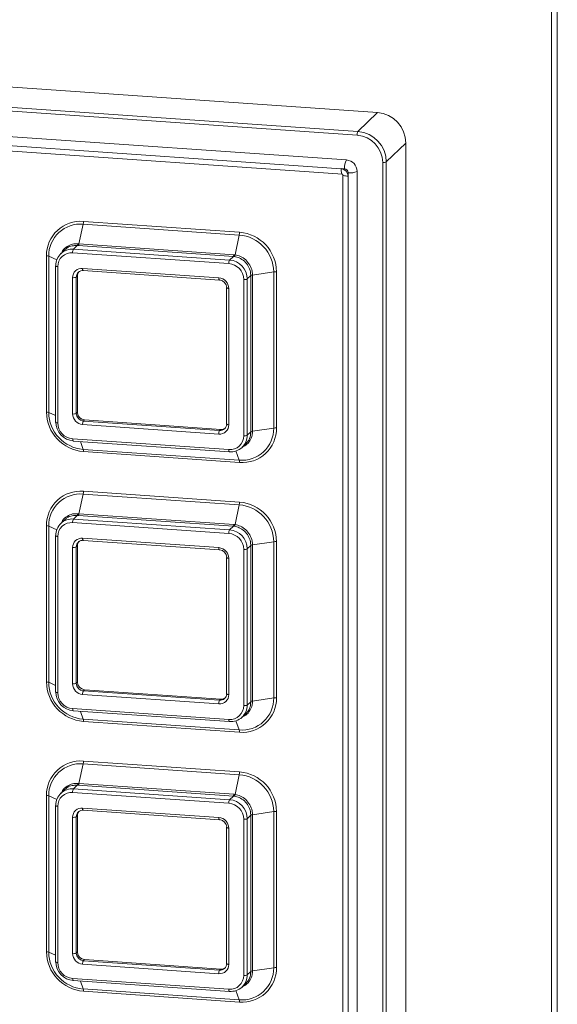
# Paper-space layout 'Sheet5' of a CAD drawing. Header units: millimetres. Extents: x 5 to 415, y 5 to 292.
# Tile 7 of 9: x 338 to 356, y 221 to 255. Entities that reach past the tile are written whole.
import ezdxf

# ---------------------------------------------------------------- set-up
doc = ezdxf.new("R2010")
doc.units = ezdxf.units.MM

psp = doc.layouts.new('Sheet5')

# ---------------------------------------------------------------- linework, layer by layer
at = {"color": 7, "linetype": 'Continuous', "lineweight": 15}
for p, q in [((356.021, 196.313), (356.021, 261.513)), ((356.215, 196.501), (356.215, 261.701)), ((318.356, 253.94), (350.096, 251.738)), ((349.404, 250.973), (317.663, 253.174)), ((317.689, 253.296), (349.429, 251.095)), ((349.041, 250.129), (318.026, 252.28)), ((348.855, 249.833), (318.082, 251.967)), ((318.129, 251.78), (348.903, 249.646)), ((350.096, 251.738), (349.429, 251.095)), ((351.062, 250.705), (350.395, 250.062)), ((351.062, 250.705), (351.062, 206.454)), ((348.976, 249.825), (348.855, 249.833)), ((350.273, 205.792), (350.273, 250.043)), ((350.395, 250.062), (350.395, 205.81)), ((348.912, 249.637), (348.912, 206.352)), ((348.912, 249.635), (348.912, 249.637)), ((349.097, 249.574), (349.097, 249.695)), ((349.097, 206.29), (349.097, 249.574)), ((349.404, 206.215), (349.404, 249.741)), ((340.08, 247.945), (339.937, 247.274)), ((345.393, 247.577), (340.08, 247.945)), ((340.09, 248.039), (345.402, 247.671)), ((345.393, 247.577), (345.25, 246.904)), ((339.878, 247.219), (339.749, 247.095)), ((339.914, 247.217), (339.878, 247.219)), ((339.906, 247.277), (339.937, 247.274)), ((345.191, 246.851), (339.914, 247.217)), ((339.937, 247.274), (345.214, 246.908)), ((338.832, 241.557), (338.832, 246.869)), ((338.908, 246.854), (338.908, 241.542)), ((339.451, 247.072), (339.315, 246.94)), ((345.036, 246.605), (339.723, 246.973)), ((339.749, 247.095), (345.062, 246.726)), ((345.191, 246.851), (345.062, 246.726)), ((339.142, 246.526), (339.142, 241.213)), ((339.216, 246.501), (339.216, 241.188)), ((339.723, 241.491), (339.723, 246.128)), ((339.885, 246.184), (339.846, 246.146)), ((339.846, 246.146), (339.846, 241.51)), ((339.885, 246.184), (339.885, 241.547)), ((340.061, 246.442), (344.698, 246.121)), ((340.08, 246.368), (344.717, 246.046)), ((345.785, 246.196), (345.666, 246.081)), ((345.785, 240.883), (345.785, 246.196)), ((346.565, 246.323), (345.843, 246.215)), ((345.843, 246.215), (345.843, 240.903)), ((346.565, 241.011), (346.565, 246.323)), ((346.66, 246.326), (346.66, 241.014)), ((344.962, 245.784), (344.962, 241.148)), ((345.543, 240.75), (345.543, 246.062)), ((345.666, 246.081), (345.666, 240.768)), ((345.036, 245.759), (345.036, 241.123)), ((339.885, 241.547), (339.846, 241.51)), ((344.698, 240.808), (340.061, 241.13)), ((340.126, 241.289), (340.087, 241.251)), ((340.087, 241.251), (344.724, 240.93)), ((340.126, 241.289), (344.763, 240.967)), ((344.763, 240.967), (344.724, 240.93)), ((345.785, 240.883), (345.666, 240.768)), ((346.565, 241.011), (345.843, 240.903)), ((339.723, 240.646), (345.036, 240.278)), ((339.742, 240.571), (345.055, 240.203)), ((345.496, 240.36), (345.618, 240.478)), ((340.08, 240.288), (345.393, 239.92)), ((345.402, 239.844), (340.09, 240.212)), ((340.08, 238.769), (339.937, 238.098)), ((345.393, 238.4), (340.08, 238.769)), ((340.09, 238.863), (345.402, 238.495)), ((339.906, 238.1), (339.937, 238.098)), ((339.937, 238.098), (345.214, 237.732)), ((345.393, 238.4), (345.25, 237.728)), ((339.451, 237.895), (339.315, 237.764)), ((345.036, 237.428), (339.723, 237.797)), ((339.878, 238.043), (339.749, 237.918)), ((339.749, 237.918), (345.062, 237.55)), ((339.914, 238.04), (339.878, 238.043)), ((345.191, 237.674), (339.914, 238.04)), ((338.832, 232.38), (338.832, 237.693)), ((338.908, 237.678), (338.908, 232.365)), ((345.191, 237.674), (345.062, 237.55)), ((339.142, 237.35), (339.142, 232.037)), ((339.216, 237.325), (339.216, 232.012)), ((340.061, 237.266), (344.698, 236.945)), ((340.08, 237.191), (344.717, 236.87)), ((346.565, 237.147), (345.843, 237.039)), ((346.565, 231.834), (346.565, 237.147)), ((346.66, 237.15), (346.66, 231.838)), ((339.723, 232.315), (339.723, 236.951)), ((339.885, 237.007), (339.846, 236.97)), ((339.846, 236.97), (339.846, 232.333)), ((339.885, 237.007), (339.885, 232.371)), ((345.543, 231.573), (345.543, 236.886)), ((345.785, 237.019), (345.666, 236.904)), ((345.666, 236.904), (345.666, 231.592)), ((345.785, 231.707), (345.785, 237.019)), ((345.843, 237.039), (345.843, 231.726)), ((344.962, 236.608), (344.962, 231.972)), ((345.036, 236.583), (345.036, 231.947)), ((339.885, 232.371), (339.846, 232.333)), ((340.126, 232.113), (340.087, 232.075)), ((340.087, 232.075), (344.724, 231.754)), ((340.126, 232.113), (344.763, 231.791)), ((344.698, 231.632), (340.061, 231.953)), ((344.763, 231.791), (344.724, 231.754)), ((346.565, 231.834), (345.843, 231.726)), ((339.723, 231.47), (345.036, 231.101)), ((339.742, 231.395), (345.055, 231.027)), ((345.785, 231.707), (345.666, 231.592)), ((340.08, 231.112), (345.393, 230.744)), ((345.496, 231.184), (345.618, 231.302)), ((345.402, 230.667), (340.09, 231.036)), ((340.08, 229.592), (339.937, 228.921)), ((345.393, 229.224), (340.08, 229.592)), ((340.09, 229.687), (345.402, 229.318)), ((345.393, 229.224), (345.25, 228.552)), ((339.451, 228.719), (339.315, 228.588)), ((339.878, 228.867), (339.749, 228.742)), ((339.749, 228.742), (345.062, 228.374)), ((339.914, 228.864), (339.878, 228.867)), ((339.906, 228.924), (339.937, 228.921)), ((345.191, 228.498), (339.914, 228.864)), ((339.937, 228.921), (345.214, 228.556)), ((338.832, 223.204), (338.832, 228.517)), ((338.908, 228.502), (338.908, 223.189)), ((345.036, 228.252), (339.723, 228.62)), ((345.191, 228.498), (345.062, 228.374)), ((339.142, 228.173), (339.142, 222.861)), ((339.216, 228.148), (339.216, 222.836)), ((340.061, 228.09), (344.698, 227.768)), ((339.723, 223.139), (339.723, 227.775)), ((339.885, 227.831), (339.846, 227.793)), ((339.846, 227.793), (339.846, 223.157)), ((339.885, 227.831), (339.885, 223.195)), ((340.08, 228.015), (344.717, 227.693)), ((345.543, 222.397), (345.543, 227.71)), ((345.785, 227.843), (345.666, 227.728)), ((345.666, 227.728), (345.666, 222.415)), ((345.785, 222.531), (345.785, 227.843)), ((346.565, 227.971), (345.843, 227.863)), ((345.843, 227.863), (345.843, 222.55)), ((346.565, 222.658), (346.565, 227.971)), ((346.66, 227.974), (346.66, 222.661)), ((344.962, 227.432), (344.962, 222.795)), ((345.036, 227.407), (345.036, 222.77)), ((339.885, 223.195), (339.846, 223.157)), ((344.698, 222.456), (340.061, 222.777)), ((340.126, 222.936), (340.087, 222.899)), ((340.087, 222.899), (344.724, 222.577)), ((340.126, 222.936), (344.763, 222.615)), ((344.763, 222.615), (344.724, 222.577)), ((345.785, 222.531), (345.666, 222.415)), ((346.565, 222.658), (345.843, 222.55)), ((339.723, 222.294), (345.036, 221.925)), ((339.742, 222.219), (345.055, 221.85)), ((345.496, 222.008), (345.618, 222.126)), ((340.08, 221.936), (345.393, 221.567)), ((345.402, 221.491), (340.09, 221.859))]:
    psp.add_line(p, q, dxfattribs=at)
at = {"color": 8, "linetype": 'Continuous', "lineweight": 15}
for p, q in [((338.908, 246.854), (339.18, 246.732)), ((338.908, 241.542), (339.142, 241.437)), ((340.08, 240.288), (339.984, 240.555)), ((345.393, 239.92), (345.28, 240.232)), ((338.908, 237.678), (339.18, 237.556)), ((338.908, 232.365), (339.142, 232.26)), ((340.08, 231.112), (339.984, 231.378)), ((345.393, 230.744), (345.28, 231.055)), ((338.908, 228.502), (339.18, 228.38)), ((338.908, 223.189), (339.142, 223.084)), ((340.08, 221.936), (339.984, 222.202)), ((345.393, 221.567), (345.28, 221.879))]:
    psp.add_line(p, q, dxfattribs=at)
at = {"color": 8, "linetype": 'Continuous', "lineweight": 15, "flags": 128}
for points in [[(348.855, 249.833), (348.857, 249.787), (348.86, 249.746), (348.866, 249.71), (348.874, 249.681), (348.884, 249.66), (348.895, 249.649), (348.902, 249.646)], [(349.097, 249.574), (349.052, 249.579), (349.01, 249.586), (348.974, 249.594), (348.946, 249.605), (348.925, 249.616), (348.914, 249.629), (348.912, 249.635)], [(339.142, 246.526), (339.143, 246.523), (339.147, 246.518), (339.156, 246.513), (339.167, 246.509), (339.181, 246.505), (339.198, 246.503), (339.216, 246.501)], [(340.061, 246.442), (340.062, 246.424), (340.063, 246.407), (340.066, 246.393), (340.069, 246.381), (340.073, 246.373), (340.077, 246.369), (340.08, 246.368)], [(344.698, 246.121), (344.698, 246.102), (344.7, 246.086), (344.702, 246.071), (344.706, 246.06), (344.709, 246.052), (344.714, 246.047), (344.717, 246.046)], [(344.962, 245.784), (344.963, 245.781), (344.967, 245.776), (344.975, 245.771), (344.987, 245.767), (345.001, 245.764), (345.018, 245.761), (345.036, 245.759)], [(339.142, 241.213), (339.143, 241.21), (339.147, 241.205), (339.156, 241.2), (339.167, 241.196), (339.181, 241.193), (339.198, 241.19), (339.216, 241.188)], [(344.962, 241.148), (344.963, 241.144), (344.967, 241.14), (344.975, 241.135), (344.987, 241.131), (345.001, 241.127), (345.018, 241.125), (345.036, 241.123)], [(339.723, 240.646), (339.724, 240.628), (339.725, 240.611), (339.728, 240.597), (339.731, 240.585), (339.735, 240.577), (339.739, 240.572), (339.742, 240.571)], [(345.036, 240.278), (345.037, 240.259), (345.038, 240.243), (345.04, 240.228), (345.044, 240.217), (345.048, 240.208), (345.052, 240.204), (345.055, 240.203)], [(339.142, 237.35), (339.143, 237.346), (339.147, 237.341), (339.156, 237.337), (339.167, 237.333), (339.181, 237.329), (339.198, 237.326), (339.216, 237.325)], [(340.061, 237.266), (340.062, 237.248), (340.063, 237.231), (340.066, 237.217), (340.069, 237.205), (340.073, 237.197), (340.077, 237.192), (340.08, 237.191)], [(344.698, 236.945), (344.698, 236.926), (344.7, 236.909), (344.702, 236.895), (344.706, 236.884), (344.709, 236.875), (344.714, 236.871), (344.717, 236.87)], [(344.962, 236.608), (344.963, 236.605), (344.967, 236.6), (344.975, 236.595), (344.987, 236.591), (345.001, 236.587), (345.018, 236.585), (345.036, 236.583)], [(339.142, 232.037), (339.143, 232.034), (339.147, 232.029), (339.156, 232.024), (339.167, 232.02), (339.181, 232.017), (339.198, 232.014), (339.216, 232.012)], [(344.962, 231.972), (344.963, 231.968), (344.967, 231.963), (344.975, 231.959), (344.987, 231.955), (345.001, 231.951), (345.018, 231.948), (345.036, 231.947)], [(339.723, 231.47), (339.724, 231.451), (339.725, 231.435), (339.728, 231.42), (339.731, 231.409), (339.735, 231.401), (339.739, 231.396), (339.742, 231.395)], [(345.036, 231.101), (345.037, 231.083), (345.038, 231.066), (345.04, 231.052), (345.044, 231.04), (345.048, 231.032), (345.052, 231.028), (345.055, 231.027)], [(339.142, 228.173), (339.143, 228.17), (339.147, 228.165), (339.156, 228.16), (339.167, 228.156), (339.181, 228.153), (339.198, 228.15), (339.216, 228.148)], [(340.061, 228.09), (340.062, 228.071), (340.063, 228.055), (340.066, 228.04), (340.069, 228.029), (340.073, 228.021), (340.077, 228.016), (340.08, 228.015)], [(344.698, 227.768), (344.698, 227.75), (344.7, 227.733), (344.702, 227.719), (344.706, 227.707), (344.709, 227.699), (344.714, 227.694), (344.717, 227.693)], [(344.962, 227.432), (344.963, 227.428), (344.967, 227.423), (344.975, 227.419), (344.987, 227.415), (345.001, 227.411), (345.018, 227.409), (345.036, 227.407)], [(339.142, 222.861), (339.143, 222.857), (339.147, 222.852), (339.156, 222.848), (339.167, 222.844), (339.181, 222.84), (339.198, 222.838), (339.216, 222.836)], [(344.962, 222.795), (344.963, 222.792), (344.967, 222.787), (344.975, 222.782), (344.987, 222.778), (345.001, 222.775), (345.018, 222.772), (345.036, 222.77)], [(339.723, 222.294), (339.724, 222.275), (339.725, 222.258), (339.728, 222.244), (339.731, 222.233), (339.735, 222.224), (339.739, 222.22), (339.742, 222.219)], [(345.036, 221.925), (345.037, 221.907), (345.038, 221.89), (345.04, 221.876), (345.044, 221.864), (345.048, 221.856), (345.052, 221.851), (345.055, 221.85)]]:
    psp.add_lwpolyline(points, dxfattribs=at)
at = {"color": 7, "linetype": 'Continuous', "lineweight": 15, "flags": 128}
for points in [[(339.146, 246.533), (339.142, 246.528), (339.142, 246.526)], [(344.717, 246.046), (344.719, 246.046), (344.724, 246.049)], [(344.965, 245.791), (344.962, 245.786), (344.962, 245.784)], [(345.055, 240.203), (345.057, 240.203), (345.062, 240.206)], [(339.146, 237.356), (339.142, 237.351), (339.142, 237.35)], [(344.717, 236.87), (344.719, 236.87), (344.724, 236.873)], [(344.965, 236.615), (344.962, 236.61), (344.962, 236.608)], [(345.055, 231.027), (345.057, 231.027), (345.062, 231.03)], [(339.146, 228.18), (339.142, 228.175), (339.142, 228.173)], [(344.717, 227.693), (344.719, 227.694), (344.724, 227.697)], [(344.965, 227.438), (344.962, 227.433), (344.962, 227.432)], [(345.055, 221.85), (345.057, 221.85), (345.062, 221.854)]]:
    psp.add_lwpolyline(points, dxfattribs=at)
at = {"color": 7, "linetype": 'Continuous', "lineweight": 15}
for centre, radius, start, end in [((350.013, 250.693), 1.049, 0.69, 85.4711), ((349.625, 250.99), 0.222, 151.6924, 184.2746), ((349.329, 250.032), 0.944, 0.69, 85.4711), ((349.347, 250.049), 1.049, 0.69, 85.4711), ((349.529, 249.866), 0.554, 151.6924, 184.2746), ((349.01, 249.736), 0.394, 0.69, 85.4711), ((348.835, 249.571), 0.263, 0.69, 85.4711), ((348.966, 249.694), 0.132, 0.69, 85.4711), ((350.304, 250.253), 0.212, 261.5, 295.4976), ((349.176, 250.219), 0.529, 261.5, 295.4976), ((339.993, 246.883), 1.161, 85.2232, 180.6624), ((339.99, 246.867), 1.082, 85.2232, 180.6624), ((339.621, 248.039), 0.469, 348.4632, 0.0882), ((344.933, 247.67), 0.469, 348.4632, 0.0882), ((345.292, 246.308), 1.273, 0.69, 85.4711), ((345.294, 246.31), 1.365, 0.69, 85.4711), ((339.792, 247.295), 0.115, 318.6994, 350.5899), ((339.812, 247.291), 0.126, 324.1216, 352.4612), ((338.824, 246.627), 0.242, 69.5754, 87.9591), ((339.703, 246.539), 0.557, 85.2232, 180.6624), ((339.684, 246.506), 0.468, 85.2232, 180.6624), ((339.944, 246.989), 0.222, 151.6924, 184.2746), ((345.088, 246.925), 0.126, 324.1216, 352.4612), ((345.129, 246.93), 0.123, 318.0155, 348.103), ((345.257, 246.621), 0.222, 151.6924, 184.2746), ((344.993, 246.056), 0.551, 0.69, 85.4711), ((345.01, 246.073), 0.656, 0.69, 85.4711), ((340.035, 246.131), 0.312, 85.2232, 180.6624), ((339.755, 246.337), 0.212, 261.5, 295.4976), ((340.069, 246.149), 0.223, 85.2232, 180.6624), ((340.111, 246.185), 0.226, 141.3665, 180.4379), ((344.669, 245.755), 0.367, 0.69, 85.4711), ((345.851, 246.096), 0.12, 93.7944, 123.484), ((346.628, 245.876), 0.452, 85.9221, 97.981), ((344.703, 245.788), 0.262, 0.69, 85.4711), ((345.574, 246.272), 0.212, 261.5, 295.4976), ((340.197, 241.573), 1.365, 180.69, 265.4711), ((338.824, 241.315), 0.242, 69.5754, 87.9591), ((340.181, 241.557), 1.273, 180.69, 265.4711), ((339.755, 241.701), 0.212, 261.5, 295.4976), ((340.09, 241.496), 0.367, 180.69, 265.4711), ((340.108, 241.513), 0.262, 180.69, 265.4711), ((340.147, 241.55), 0.262, 180.69, 265.4711), ((339.801, 241.228), 0.656, 180.69, 265.4711), ((339.767, 241.195), 0.551, 180.69, 265.4711), ((340.282, 241.146), 0.222, 151.6924, 184.2746), ((344.724, 241.119), 0.312, 265.2232, 0.6624), ((344.742, 241.152), 0.223, 265.2232, 0.6624), ((344.919, 240.825), 0.222, 151.6924, 184.2746), ((344.78, 241.194), 0.227, 265.5602, 306.5935), ((345.108, 240.761), 0.557, 265.2232, 0.6624), ((345.483, 240.998), 1.082, 265.2232, 0.6624), ((345.499, 241), 1.161, 265.2232, 0.6624), ((345.574, 240.959), 0.212, 261.5, 295.4976), ((345.851, 240.783), 0.12, 93.7944, 123.484), ((346.628, 240.563), 0.452, 85.9221, 97.981), ((345.075, 240.744), 0.468, 265.2232, 0.6624), ((339.845, 240.22), 0.245, 358.0666, 16.1062), ((345.157, 239.852), 0.245, 358.0666, 16.1062), ((339.993, 237.706), 1.161, 85.2232, 180.6624), ((339.99, 237.69), 1.082, 85.2232, 180.6624), ((339.621, 238.862), 0.469, 348.4632, 0.0882), ((344.933, 238.494), 0.469, 348.4632, 0.0882), ((345.294, 237.134), 1.365, 0.69, 85.4711), ((339.792, 238.119), 0.115, 318.6994, 350.5899), ((339.812, 238.114), 0.126, 324.1216, 352.4612), ((345.292, 237.132), 1.273, 0.69, 85.4711), ((339.703, 237.363), 0.557, 85.2232, 180.6624), ((339.684, 237.33), 0.468, 85.2232, 180.6624), ((339.944, 237.813), 0.222, 151.6924, 184.2746), ((338.824, 237.451), 0.242, 69.5754, 87.9591), ((345.257, 237.445), 0.222, 151.6924, 184.2746), ((344.993, 236.879), 0.551, 0.69, 85.4711), ((345.01, 236.896), 0.656, 0.69, 85.4711), ((345.088, 237.748), 0.126, 324.1216, 352.4612), ((345.129, 237.754), 0.123, 318.0155, 348.103), ((340.035, 236.955), 0.312, 85.2232, 180.6624), ((340.069, 236.972), 0.223, 85.2232, 180.6624), ((340.111, 237.009), 0.226, 141.3665, 180.4379), ((346.628, 236.7), 0.452, 85.9221, 97.981), ((339.755, 237.161), 0.212, 261.5, 295.4976), ((344.669, 236.579), 0.367, 0.69, 85.4711), ((344.703, 236.612), 0.262, 0.69, 85.4711), ((345.574, 237.095), 0.212, 261.5, 295.4976), ((345.851, 236.919), 0.12, 93.7944, 123.484), ((340.197, 232.397), 1.365, 180.69, 265.4711), ((338.824, 232.138), 0.242, 69.5754, 87.9591), ((340.181, 232.381), 1.273, 180.69, 265.4711), ((339.755, 232.524), 0.212, 261.5, 295.4976), ((340.09, 232.319), 0.367, 180.69, 265.4711), ((340.108, 232.336), 0.262, 180.69, 265.4711), ((340.147, 232.374), 0.262, 180.69, 265.4711), ((340.282, 231.97), 0.222, 151.6924, 184.2746), ((339.801, 232.052), 0.656, 180.69, 265.4711), ((339.767, 232.019), 0.551, 180.69, 265.4711), ((344.919, 231.648), 0.222, 151.6924, 184.2746), ((344.724, 231.943), 0.312, 265.2232, 0.6624), ((344.742, 231.976), 0.223, 265.2232, 0.6624), ((344.78, 232.018), 0.227, 265.5602, 306.5935), ((345.483, 231.822), 1.082, 265.2232, 0.6624), ((345.499, 231.824), 1.161, 265.2232, 0.6624), ((345.851, 231.607), 0.12, 93.7944, 123.484), ((346.628, 231.387), 0.452, 85.9221, 97.981), ((345.075, 231.568), 0.468, 265.2232, 0.6624), ((345.108, 231.585), 0.557, 265.2232, 0.6624), ((345.574, 231.783), 0.212, 261.5, 295.4976), ((339.845, 231.044), 0.245, 358.0666, 16.1062), ((345.157, 230.676), 0.245, 358.0666, 16.1062), ((339.993, 228.53), 1.161, 85.2232, 180.6624), ((339.99, 228.514), 1.082, 85.2232, 180.6624), ((339.621, 229.686), 0.469, 348.4632, 0.0882), ((344.933, 229.318), 0.469, 348.4632, 0.0882), ((345.292, 227.955), 1.273, 0.69, 85.4711), ((345.294, 227.957), 1.365, 0.69, 85.4711), ((339.703, 228.187), 0.557, 85.2232, 180.6624), ((339.944, 228.637), 0.222, 151.6924, 184.2746), ((339.792, 228.943), 0.115, 318.6994, 350.5899), ((339.812, 228.938), 0.126, 324.1216, 352.4612), ((338.824, 228.275), 0.242, 69.5754, 87.9591), ((339.684, 228.154), 0.468, 85.2232, 180.6624), ((345.257, 228.268), 0.222, 151.6924, 184.2746), ((345.01, 227.72), 0.656, 0.69, 85.4711), ((345.088, 228.572), 0.126, 324.1216, 352.4612), ((345.129, 228.577), 0.123, 318.0155, 348.103), ((340.035, 227.779), 0.312, 85.2232, 180.6624), ((344.993, 227.703), 0.551, 0.69, 85.4711), ((339.755, 227.985), 0.212, 261.5, 295.4976), ((340.069, 227.796), 0.223, 85.2232, 180.6624), ((340.111, 227.833), 0.226, 141.3665, 180.4379), ((344.669, 227.402), 0.367, 0.69, 85.4711), ((344.703, 227.435), 0.262, 0.69, 85.4711), ((345.574, 227.919), 0.212, 261.5, 295.4976), ((345.851, 227.743), 0.12, 93.7944, 123.484), ((346.628, 227.523), 0.452, 85.9221, 97.981), ((340.197, 223.221), 1.365, 180.69, 265.4711), ((338.824, 222.962), 0.242, 69.5754, 87.9591), ((340.181, 223.204), 1.273, 180.69, 265.4711), ((339.755, 223.348), 0.212, 261.5, 295.4976), ((340.09, 223.143), 0.367, 180.69, 265.4711), ((340.108, 223.16), 0.262, 180.69, 265.4711), ((340.147, 223.198), 0.262, 180.69, 265.4711), ((339.801, 222.875), 0.656, 180.69, 265.4711), ((339.767, 222.842), 0.551, 180.69, 265.4711), ((340.282, 222.794), 0.222, 151.6924, 184.2746), ((344.724, 222.767), 0.312, 265.2232, 0.6624), ((344.742, 222.799), 0.223, 265.2232, 0.6624), ((344.919, 222.472), 0.222, 151.6924, 184.2746), ((344.78, 222.841), 0.227, 265.5602, 306.5935), ((345.075, 222.392), 0.468, 265.2232, 0.6624), ((345.108, 222.409), 0.557, 265.2232, 0.6624), ((345.483, 222.646), 1.082, 265.2232, 0.6624), ((345.499, 222.648), 1.161, 265.2232, 0.6624), ((345.574, 222.607), 0.212, 261.5, 295.4976), ((345.851, 222.43), 0.12, 93.7944, 123.484), ((346.628, 222.211), 0.452, 85.9221, 97.981), ((339.845, 221.868), 0.245, 358.0666, 16.1062), ((345.157, 221.499), 0.245, 358.0666, 16.1062)]:
    psp.add_arc(centre, radius, start, end, dxfattribs=at)
for centre, major_axis, ratio, start_param, end_param in [((344.997, 246.059), (0.341, 0.755), 0.708345, 0.207189, 0.25721), ((345.02, 245.996), (0.369, 0.87), 0.750021, 0.203113, 0.253134), ((344.997, 236.883), (0.341, 0.755), 0.708345, 0.207189, 0.25721), ((345.02, 236.82), (0.369, 0.87), 0.750021, 0.203113, 0.253134), ((344.997, 227.707), (0.341, 0.755), 0.708345, 0.207189, 0.25721), ((345.02, 227.644), (0.369, 0.87), 0.750021, 0.203113, 0.253134)]:
    psp.add_ellipse(centre, major_axis=major_axis, ratio=ratio, start_param=start_param, end_param=end_param, dxfattribs=at)
for points, knots in [([(348.903, 249.646), (348.903, 249.646), (348.902, 249.646), (348.904, 249.646), (348.906, 249.645), (348.907, 249.644), (348.908, 249.643), (348.909, 249.642), (348.91, 249.641), (348.911, 249.64), (348.911, 249.638), (348.912, 249.637), (348.912, 249.636), (348.912, 249.636)], [0, 0, 0, 0, 0.150633, 0.339715, 0.418989, 0.462894, 0.494145, 0.522264, 0.553518, 0.593521, 0.656229, 0.771011, 1, 1, 1, 1]), ([(339.878, 247.219), (339.82, 247.219), (339.695, 247.218), (339.545, 247.16), (339.479, 247.089), (339.457, 247.065)], [0, 0, 0, 0, 0.37069, 0.791389, 1, 1, 1, 1]), ([(345.785, 246.196), (345.782, 246.238), (345.775, 246.349), (345.707, 246.524), (345.574, 246.69), (345.404, 246.806), (345.279, 246.834), (345.221, 246.848)], [0, 0, 0, 0, 0.139076, 0.360706, 0.58265, 0.804784, 1, 1, 1, 1]), ([(345.25, 246.904), (345.311, 246.89), (345.443, 246.86), (345.622, 246.736), (345.761, 246.56), (345.833, 246.377), (345.84, 246.26), (345.843, 246.215)], [0, 0, 0, 0, 0.195874, 0.418297, 0.6401, 0.861286, 1, 1, 1, 1]), ([(345.612, 240.484), (345.643, 240.513), (345.72, 240.586), (345.775, 240.732), (345.782, 240.841), (345.785, 240.883)], [0, 0, 0, 0, 0.285747, 0.724609, 1, 1, 1, 1]), ([(339.878, 238.043), (339.82, 238.042), (339.695, 238.041), (339.545, 237.983), (339.479, 237.912), (339.457, 237.889)], [0, 0, 0, 0, 0.37069, 0.791389, 1, 1, 1, 1]), ([(345.785, 237.019), (345.782, 237.062), (345.775, 237.173), (345.707, 237.347), (345.574, 237.514), (345.404, 237.63), (345.279, 237.658), (345.221, 237.671)], [0, 0, 0, 0, 0.139076, 0.360706, 0.58265, 0.804784, 1, 1, 1, 1]), ([(345.25, 237.728), (345.311, 237.714), (345.443, 237.683), (345.622, 237.56), (345.761, 237.384), (345.833, 237.2), (345.84, 237.084), (345.843, 237.039)], [0, 0, 0, 0, 0.195874, 0.418297, 0.6401, 0.861286, 1, 1, 1, 1]), ([(345.612, 231.308), (345.643, 231.337), (345.72, 231.41), (345.775, 231.556), (345.782, 231.665), (345.785, 231.707)], [0, 0, 0, 0, 0.285747, 0.724609, 1, 1, 1, 1]), ([(339.878, 228.867), (339.82, 228.866), (339.695, 228.865), (339.545, 228.807), (339.479, 228.736), (339.457, 228.713)], [0, 0, 0, 0, 0.37069, 0.791389, 1, 1, 1, 1]), ([(345.785, 227.843), (345.782, 227.886), (345.775, 227.997), (345.707, 228.171), (345.574, 228.337), (345.404, 228.454), (345.279, 228.482), (345.221, 228.495)], [0, 0, 0, 0, 0.1390757, 0.3607063, 0.5826501, 0.8047842, 1, 1, 1, 1]), ([(345.25, 228.552), (345.311, 228.538), (345.443, 228.507), (345.622, 228.384), (345.761, 228.208), (345.833, 228.024), (345.84, 227.908), (345.843, 227.863)], [0, 0, 0, 0, 0.195874, 0.418297, 0.6401, 0.861286, 1, 1, 1, 1]), ([(345.612, 222.131), (345.643, 222.16), (345.72, 222.234), (345.775, 222.379), (345.782, 222.488), (345.785, 222.531)], [0, 0, 0, 0, 0.285747, 0.724609, 1, 1, 1, 1])]:
    psp.add_open_spline(points, degree=3, knots=knots, dxfattribs=at)
at = {"color": 8, "linetype": 'Continuous', "lineweight": 15}
for points, knots in [([(339.349, 246.973), (339.359, 246.997), (339.397, 247.086), (339.526, 247.194), (339.709, 247.278), (339.843, 247.277), (339.906, 247.277)], [0, 0, 0, 0, 0.1146404, 0.4222503, 0.7296455, 1, 1, 1, 1]), ([(345.843, 240.903), (345.84, 240.858), (345.833, 240.743), (345.761, 240.573), (345.637, 240.428), (345.527, 240.382), (345.481, 240.363)], [0, 0, 0, 0, 0.18635, 0.483493, 0.781464, 1, 1, 1, 1]), ([(339.349, 237.797), (339.359, 237.821), (339.397, 237.91), (339.526, 238.018), (339.709, 238.101), (339.843, 238.101), (339.906, 238.1)], [0, 0, 0, 0, 0.11464, 0.42225, 0.729645, 1, 1, 1, 1]), ([(345.843, 231.726), (345.84, 231.682), (345.833, 231.567), (345.761, 231.397), (345.637, 231.252), (345.527, 231.206), (345.481, 231.187)], [0, 0, 0, 0, 0.18635, 0.483493, 0.781464, 1, 1, 1, 1]), ([(339.349, 228.621), (339.359, 228.645), (339.397, 228.733), (339.526, 228.841), (339.709, 228.925), (339.843, 228.924), (339.906, 228.924)], [0, 0, 0, 0, 0.11464, 0.42225, 0.729645, 1, 1, 1, 1]), ([(345.843, 222.55), (345.84, 222.506), (345.833, 222.39), (345.761, 222.221), (345.637, 222.076), (345.527, 222.03), (345.481, 222.01)], [0, 0, 0, 0, 0.18635, 0.483493, 0.781464, 1, 1, 1, 1])]:
    psp.add_open_spline(points, degree=3, knots=knots, dxfattribs=at)

doc.saveas('drawing.dxf')
